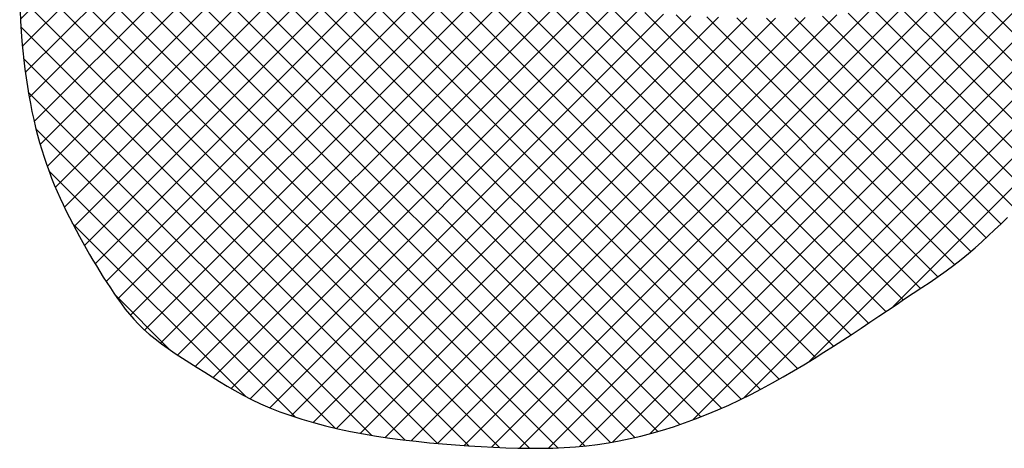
# Model space of a CAD drawing. Header units: millimetres. Extents: x 0 to 462, y 0 to 339.
# Tile 5 of 197: x 376.57 to 383.44, y 40.84 to 43.83. Entities that reach past the tile are written whole.
import ezdxf

# ---------------------------------------------------------------- set-up
doc = ezdxf.new("R2010")
doc.units = ezdxf.units.MM
doc.header["$LTSCALE"] = 23.1
doc.layers.get('0').update_dxf_attribs({"linetype": 'CONTINUOUS'})
doc.layers.add('E195SDEPSKLU00R_DXF_FORMAT', color=7, linetype='CONTINUOUS')

msp = doc.modelspace()

# ---------------------------------------------------------------- hatches: boundary and pattern name
at = {"layer": 'E195SDEPSKLU00R_DXF_FORMAT', "linetype": 'Continuous'}
h = msp.add_hatch(dxfattribs=at)
h.set_pattern_fill('ANSI37', color=5, scale=0.142875, angle=45, style=0, pattern_type=0)
h.set_pattern_definition([(45, (-86.60059, 86.60059), (-0.10102788, 0.10102788), []), (135, (-101.7918, -101.7918), (-0.10102788, -0.10102788), [])])
h.paths.add_polyline_path([(383.0983, 45.6374), (383.0316, 45.6236), (382.9596, 45.6138), (382.894, 45.608), (382.839, 45.6043), (382.7814, 45.6012), (382.7199, 45.5985), (382.6541, 45.596), (382.5796, 45.5934), (382.5169, 45.5913), (382.4753, 45.5899), (382.4326, 45.5885), (382.389, 45.5871), (382.3448, 45.5857), (382.3001, 45.5842), (382.2551, 45.5828), (382.2102, 45.5813), (382.1655, 45.5798), (382.1213, 45.578), (382.078, 45.5759), (382.0357, 45.5735), (381.9946, 45.5706), (381.9552, 45.567), (381.9176, 45.5628), (381.882, 45.5578), (381.8483, 45.5521), (381.8164, 45.5458), (381.7862, 45.5389), (381.7575, 45.5314), (381.7301, 45.5236), (381.7039, 45.5153), (381.6787, 45.5067), (381.6545, 45.4979), (381.6312, 45.4888), (381.6087, 45.4793), (381.5872, 45.4695), (381.5664, 45.4593), (381.5466, 45.4486), (381.5276, 45.4373), (381.5094, 45.4255), (381.492, 45.4132), (381.4754, 45.4001), (381.4596, 45.3864), (381.4446, 45.372), (381.4304, 45.3568), (381.417, 45.3408), (381.4043, 45.324), (381.3923, 45.3063), (381.381, 45.2878), (381.3706, 45.2684), (381.3609, 45.2484), (381.3521, 45.2278), (381.3443, 45.2067), (381.3373, 45.1854), (381.3314, 45.1637), (381.3265, 45.142), (381.3227, 45.1202), (381.3199, 45.0984), (381.318, 45.0763), (381.3171, 45.0539), (381.3169, 45.0311), (381.3175, 45.0078), (381.3188, 44.9839), (381.3207, 44.9593), (381.3234, 44.9338), (381.3284, 44.9071), (381.3372, 44.8789), (381.3516, 44.8486), (381.3732, 44.816), (381.4037, 44.7806), (381.4447, 44.7421), (381.498, 44.7001), (381.5748, 44.6718), (381.665, 44.652), (381.7647, 44.6394), (381.8701, 44.6329), (381.9772, 44.6312), (382.0823, 44.6334), (382.1815, 44.638), (382.2709, 44.6441), (382.3476, 44.6506), (382.4122, 44.6573), (382.4664, 44.6642), (382.5118, 44.6713), (382.5499, 44.6785), (382.5824, 44.6858), (382.6108, 44.6933), (382.6368, 44.7008), (382.6617, 44.7084), (382.6854, 44.7159), (382.7079, 44.7232), (382.7287, 44.7302), (382.7478, 44.7367), (382.7649, 44.7426), (382.7797, 44.7478), (382.792, 44.7522), (382.8017, 44.7557), (382.8094, 44.7587), (382.816, 44.7615), (382.8222, 44.7647), (382.8287, 44.7686), (382.8364, 44.7737), (382.846, 44.7804), (382.8584, 44.7891), (382.874, 44.8003), (382.8925, 44.8135), (382.9132, 44.8285), (382.9357, 44.8448), (382.9593, 44.8621), (382.9833, 44.8801), (383.0072, 44.8983), (383.0304, 44.9164), (383.0525, 44.9341), (383.0733, 44.9514), (383.0931, 44.9685), (383.1121, 44.9855), (383.1303, 45.0025), (383.1479, 45.0197), (383.165, 45.0371), (383.1818, 45.055), (383.1984, 45.0734), (383.2147, 45.0924), (383.2308, 45.1119), (383.2466, 45.1321), (383.262, 45.1529), (383.277, 45.1744), (383.2915, 45.1965), (383.3056, 45.2193), (383.3191, 45.2429), (383.332, 45.267), (383.3442, 45.2915), (383.3557, 45.3162), (383.3663, 45.3411), (383.3761, 45.3659), (383.3849, 45.3904), (383.3927, 45.4146), (383.3994, 45.4383), (383.4052, 45.4614), (383.4101, 45.4842), (383.4144, 45.5065), (383.418, 45.5285), (383.4213, 45.5503), (383.4243, 45.5718), (383.427, 45.5931), (383.4297, 45.6143), (383.4318, 45.6348), (383.433, 45.6543), (383.4327, 45.6722), (383.4306, 45.6881), (383.4261, 45.7015), (383.4188, 45.7119), (383.4083, 45.7188), (383.3942, 45.722), (383.3769, 45.7219), (383.357, 45.7189), (383.3351, 45.7136), (383.3116, 45.7066), (383.2872, 45.6985), (383.2624, 45.6897), (383.223, 45.6756), (383.1651, 45.6562)])
h.paths.add_polyline_path([(385.8878, 44.2279), (385.9146, 44.2357), (385.941, 44.2441), (385.9671, 44.253), (385.993, 44.2625), (386.0186, 44.2724), (386.044, 44.2829), (386.0693, 44.2938), (386.0945, 44.3051), (386.1196, 44.3168), (386.145, 44.3288), (386.1706, 44.341), (386.2141, 44.3619), (386.2648, 44.3855), (386.3073, 44.4042), (386.3365, 44.4169), (386.3653, 44.4296), (386.3931, 44.4424), (386.4193, 44.4552), (386.4432, 44.4681), (386.4641, 44.4812), (386.4814, 44.4945), (386.4946, 44.5078), (386.5035, 44.5211), (386.5079, 44.534), (386.5079, 44.5463), (386.5034, 44.5576), (386.4942, 44.5677), (386.4804, 44.5763), (386.4617, 44.5831), (386.4382, 44.5879), (386.4094, 44.5911), (386.3748, 44.5931), (386.3341, 44.5943), (386.2868, 44.5952), (386.2324, 44.5962), (386.1706, 44.5977), (386.1008, 44.6001), (386.0232, 44.604), (385.9399, 44.6093), (385.8536, 44.6162), (385.7671, 44.6248), (385.683, 44.6352), (385.604, 44.6474), (385.5329, 44.6617), (385.4723, 44.678), (385.4012, 44.7055), (385.3517, 44.7519), (385.3385, 44.8094), (385.352, 44.8789), (385.3772, 44.9461), (385.3964, 44.9921), (385.4182, 45.0409), (385.4419, 45.092), (385.4669, 45.1448), (385.4924, 45.199), (385.5178, 45.2539), (385.5424, 45.3092), (385.5657, 45.3645), (385.5876, 45.4196), (385.608, 45.4746), (385.6271, 45.5295), (385.6447, 45.5843), (385.661, 45.639), (385.6758, 45.6937), (385.6893, 45.7483), (385.7015, 45.803), (385.7125, 45.8578), (385.7225, 45.9129), (385.7317, 45.9685), (385.7404, 46.0248), (385.7486, 46.0818), (385.7567, 46.1399), (385.7648, 46.1991), (385.773, 46.2596), (385.7812, 46.3215), (385.7894, 46.3846), (385.7974, 46.4491), (385.805, 46.5149), (385.8122, 46.5821), (385.8188, 46.6505), (385.8247, 46.7203), (385.8297, 46.7913), (385.8338, 46.8634), (385.8369, 46.9362), (385.839, 47.0093), (385.8401, 47.0825), (385.8401, 47.1555), (385.839, 47.228), (385.8366, 47.2996), (385.833, 47.3701), (385.8281, 47.4394), (385.8217, 47.5075), (385.8139, 47.5745), (385.8044, 47.6402), (385.7932, 47.7047), (385.7802, 47.7679), (385.7654, 47.8299), (385.7486, 47.8906), (385.7303, 47.9499), (385.7106, 48.0079), (385.69, 48.0644), (385.6687, 48.1192), (385.6472, 48.1725), (385.6257, 48.2241), (385.6047, 48.2738), (385.5842, 48.3218), (385.5642, 48.3684), (385.5441, 48.4138), (385.5237, 48.4585), (385.5025, 48.5028), (385.4802, 48.5471), (385.4564, 48.5917), (385.4308, 48.6371), (385.403, 48.6836), (385.3729, 48.731), (385.3406, 48.7794), (385.3058, 48.8286), (385.2687, 48.8786), (385.2291, 48.9292), (385.187, 48.9804), (385.1423, 49.032), (385.0951, 49.0839), (385.0455, 49.1358), (384.9935, 49.1871), (384.9394, 49.2374), (384.8833, 49.2863), (384.8254, 49.3333), (384.7657, 49.3779), (384.7045, 49.4197), (384.6418, 49.4584), (384.5777, 49.4941), (384.5122, 49.5271), (384.4452, 49.5577), (384.3768, 49.5861), (384.3069, 49.6127), (384.2355, 49.6376), (384.1626, 49.6613), (384.0883, 49.6839), (384.0128, 49.7054), (383.9367, 49.7257), (383.8602, 49.7448), (383.7838, 49.7627), (383.708, 49.7793), (383.633, 49.7945), (383.5593, 49.8082), (383.4872, 49.8205), (383.4165, 49.8313), (383.3469, 49.8406), (383.278, 49.8484), (383.2095, 49.8546), (383.1411, 49.8592), (383.0725, 49.8623), (383.0033, 49.8637), (382.9334, 49.8636), (382.8628, 49.8619), (382.7916, 49.8589), (382.72, 49.8547), (382.6481, 49.8494), (382.576, 49.8431), (382.5041, 49.836), (382.4322, 49.8282), (382.3607, 49.8198), (382.2898, 49.8109), (382.2195, 49.8016), (382.1502, 49.7919), (382.0821, 49.7819), (382.0153, 49.7717), (381.95, 49.7613), (381.8865, 49.7509), (381.8248, 49.7405), (381.7647, 49.7298), (381.7059, 49.7187), (381.6479, 49.707), (381.5903, 49.6945), (381.5329, 49.6809), (381.4753, 49.6661), (381.417, 49.6499), (381.3578, 49.6321), (381.2981, 49.6128), (381.238, 49.5924), (381.1781, 49.5712), (381.1186, 49.5492), (381.0599, 49.5269), (381.0024, 49.5045), (380.9465, 49.4821), (380.8923, 49.4601), (380.8396, 49.4381), (380.7877, 49.416), (380.7363, 49.3935), (380.6847, 49.3702), (380.6326, 49.3461), (380.5794, 49.3207), (380.5246, 49.2938), (380.4679, 49.2653), (380.4095, 49.2352), (380.3497, 49.2038), (380.2889, 49.1711), (380.2275, 49.1375), (380.1658, 49.1032), (380.1042, 49.0682), (380.0431, 49.0328), (379.9828, 48.9971), (379.9232, 48.9613), (379.8644, 48.9251), (379.8063, 48.8888), (379.7489, 48.8522), (379.6921, 48.8154), (379.6359, 48.7783), (379.5802, 48.741), (379.5251, 48.7034), (379.4701, 48.6653), (379.4152, 48.6265), (379.3601, 48.5869), (379.3045, 48.5463), (379.2481, 48.5044), (379.1908, 48.461), (379.1322, 48.416), (379.0723, 48.3692), (379.0114, 48.3209), (378.95, 48.2712), (378.8887, 48.2205), (378.8279, 48.1691), (378.7682, 48.1173), (378.7101, 48.0652), (378.6541, 48.0132), (378.6005, 47.9616), (378.549, 47.9101), (378.4992, 47.8585), (378.4505, 47.8068), (378.4026, 47.7547), (378.3549, 47.702), (378.307, 47.6485), (378.2584, 47.594), (378.2088, 47.5384), (378.1585, 47.4818), (378.1079, 47.4245), (378.0574, 47.3667), (378.0075, 47.3085), (377.9586, 47.2501), (377.9112, 47.1919), (377.8656, 47.1339), (377.8223, 47.0764), (377.7807, 47.019), (377.7406, 46.9614), (377.7013, 46.9034), (377.6623, 46.8447), (377.6233, 46.7848), (377.5837, 46.7234), (377.5431, 46.6603), (377.501, 46.5952), (377.4577, 46.5281), (377.4133, 46.4589), (377.368, 46.3877), (377.3222, 46.3145), (377.2761, 46.2393), (377.2298, 46.1623), (377.1837, 46.0832), (377.138, 46.0024), (377.0929, 45.9198), (377.0485, 45.8357), (377.0051, 45.7504), (376.9627, 45.664), (376.9217, 45.5767), (376.8822, 45.4887), (376.8443, 45.4002), (376.8083, 45.3115), (376.7743, 45.2224), (376.7426, 45.133), (376.7132, 45.0432), (376.6864, 44.953), (376.6624, 44.8624), (376.6413, 44.7714), (376.6234, 44.6798), (376.6087, 44.5878), (376.5971, 44.4959), (376.5882, 44.4044), (376.5818, 44.3139), (376.5777, 44.225), (376.5754, 44.1381), (376.5749, 44.0538), (376.5757, 43.9725), (376.5777, 43.8947), (376.5808, 43.8202), (376.5849, 43.7487), (376.59, 43.6798), (376.596, 43.6133), (376.6029, 43.5488), (376.6106, 43.4861), (376.6191, 43.4248), (376.6284, 43.3646), (376.6384, 43.3056), (376.6491, 43.2477), (376.6606, 43.1908), (376.6728, 43.1351), (376.6858, 43.0805), (376.6995, 43.027), (376.7139, 42.9746), (376.7291, 42.9233), (376.745, 42.8731), (376.7617, 42.8237), (376.7791, 42.7752), (376.7973, 42.7275), (376.8162, 42.6803), (376.8358, 42.6338), (376.8562, 42.5877), (376.8773, 42.5419), (376.899, 42.4967), (376.9213, 42.4518), (376.9441, 42.4075), (376.9672, 42.3637), (376.9907, 42.3206), (377.0143, 42.278), (377.038, 42.2362), (377.0617, 42.1951), (377.0854, 42.1547), (377.1093, 42.115), (377.1333, 42.0758), (377.1575, 42.0372), (377.1819, 41.9991), (377.2066, 41.9615), (377.2316, 41.9243), (377.257, 41.8874), (377.2832, 41.851), (377.3105, 41.8149), (377.3392, 41.7792), (377.3699, 41.7438), (377.4027, 41.7088), (377.4382, 41.6742), (377.4766, 41.64), (377.5182, 41.6061), (377.5626, 41.5725), (377.6095, 41.5392), (377.6583, 41.5062), (377.7086, 41.4733), (377.76, 41.4406), (377.8118, 41.408), (377.8638, 41.3754), (377.9156, 41.3428), (377.9676, 41.3104), (378.0204, 41.2783), (378.0747, 41.2466), (378.131, 41.2154), (378.19, 41.1849), (378.2522, 41.1553), (378.3182, 41.1266), (378.3885, 41.0991), (378.4629, 41.0727), (378.5408, 41.0476), (378.622, 41.024), (378.7059, 41.0018), (378.7922, 40.9811), (378.8804, 40.9622), (378.9702, 40.945), (379.0611, 40.9296), (379.1528, 40.9159), (379.2449, 40.9038), (379.3372, 40.8932), (379.4293, 40.8838), (379.5209, 40.8756), (379.6116, 40.8684), (379.7012, 40.8621), (379.7894, 40.8565), (379.8761, 40.8519), (379.9615, 40.8482), (380.0455, 40.8458), (380.1282, 40.8446), (380.2097, 40.8448), (380.2899, 40.8467), (380.369, 40.8502), (380.447, 40.8556), (380.5241, 40.8629), (380.6005, 40.8721), (380.6763, 40.8833), (380.7518, 40.8965), (380.8272, 40.9119), (380.9026, 40.9293), (380.9783, 40.949), (381.0543, 40.9708), (381.1307, 40.9949), (381.2074, 41.021), (381.2843, 41.0493), (381.3612, 41.0795), (381.4382, 41.1118), (381.5151, 41.146), (381.5918, 41.182), (381.6682, 41.2199), (381.7442, 41.2593), (381.8195, 41.3), (381.894, 41.3417), (381.9673, 41.3841), (382.0394, 41.427), (382.1099, 41.4702), (382.1787, 41.5132), (382.2457, 41.556), (382.311, 41.5984), (382.3748, 41.6404), (382.4374, 41.6821), (382.499, 41.7234), (382.56, 41.7643), (382.6204, 41.8049), (382.6806, 41.8451), (382.7407, 41.8849), (382.8004, 41.9244), (382.8596, 41.9637), (382.9179, 42.003), (382.9749, 42.0422), (383.0304, 42.0815), (383.0841, 42.121), (383.1356, 42.1608), (383.1849, 42.201), (383.2322, 42.2416), (383.2781, 42.2827), (383.323, 42.3243), (383.3676, 42.3665), (383.4122, 42.4092), (383.4574, 42.4526), (383.5036, 42.4967), (383.5514, 42.5416), (383.6002, 42.587), (383.6498, 42.633), (383.6997, 42.6795), (383.7495, 42.7263), (383.7987, 42.7734), (383.8469, 42.8206), (383.8937, 42.868), (383.9387, 42.9154), (383.9821, 42.9626), (384.024, 43.0095), (384.0646, 43.0561), (384.1041, 43.1021), (384.1426, 43.1473), (384.1804, 43.1918), (384.2357, 43.2563), (384.2913, 43.3193), (384.3278, 43.3604), (384.3645, 43.4012), (384.4014, 43.442), (384.4386, 43.4831), (384.4764, 43.5248), (384.5148, 43.5674), (384.5536, 43.6109), (384.5909, 43.6547), (384.6243, 43.6977), (384.6513, 43.7392), (384.6698, 43.7781), (384.6772, 43.8135), (384.6712, 43.8446), (384.6496, 43.8704), (384.6106, 43.8902), (384.5562, 43.9046), (384.4889, 43.9142), (384.4114, 43.9197), (384.3262, 43.922), (384.236, 43.9218), (384.1433, 43.9197), (384.0509, 43.9166), (383.961, 43.9131), (383.8748, 43.9096), (383.7933, 43.9066), (383.7173, 43.9045), (383.6479, 43.9037), (383.5859, 43.9046), (383.5042, 43.9091), (383.4372, 43.9253), (383.3948, 43.9588), (383.3867, 44.015), (383.3863, 44.0649), (383.3859, 44.098), (383.3851, 44.1332), (383.3841, 44.1692), (383.3828, 44.205), (383.3814, 44.2392), (383.38, 44.2708), (383.3786, 44.2985), (383.3773, 44.3211), (383.3761, 44.3377), (383.374, 44.3484), (383.3703, 44.3537), (383.3639, 44.354), (383.3539, 44.3496), (383.3394, 44.341), (383.3028, 44.3184), (383.2441, 44.2855), (383.1752, 44.2497), (383.1277, 44.2254), (383.0783, 44.2005), (383.0284, 44.1755), (382.9794, 44.1509), (382.9326, 44.1275), (382.8892, 44.1057), (382.849, 44.0853), (382.8114, 44.0661), (382.7758, 44.0478), (382.7418, 44.0304), (382.6852, 44.0012), (382.644, 43.9801), (382.589, 43.9524), (382.5171, 43.9212), (382.4253, 43.8921), (382.3383, 43.8745), (382.2701, 43.8642), (382.1928, 43.8558), (382.107, 43.8493), (382.0136, 43.8447), (381.9137, 43.8419), (381.8081, 43.8408), (381.698, 43.8413), (381.5842, 43.8434), (381.4677, 43.8471), (381.3495, 43.8521), (381.2313, 43.8584), (381.1144, 43.8658), (381.0005, 43.874), (380.8912, 43.883), (380.788, 43.8925), (380.6926, 43.9024), (380.6063, 43.9125), (380.5305, 43.9226), (380.4642, 43.9327), (380.3806, 43.9473), (380.2927, 43.9668), (380.2227, 43.9854), (380.1473, 44.0069), (380.0869, 44.0266), (380.0261, 44.0513), (379.9645, 44.0838), (379.901, 44.1265), (379.8349, 44.1799), (379.7694, 44.2408), (379.7056, 44.3078), (379.6459, 44.3786), (379.5955, 44.4543), (379.5533, 44.5463), (379.5302, 44.6318), (379.5177, 44.6973), (379.5085, 44.7707), (379.5025, 44.8501), (379.4996, 44.9333), (379.4995, 45.0178), (379.5021, 45.1014), (379.507, 45.1818), (379.5142, 45.2567), (379.5235, 45.3237), (379.5398, 45.4086), (379.569, 45.4903), (379.6054, 45.5501), (379.6483, 45.5982), (379.7044, 45.6514), (379.7638, 45.7028), (379.8272, 45.7534), (379.8925, 45.8006), (379.9569, 45.8422), (380.0217, 45.8791), (380.087, 45.9118), (380.1536, 45.9411), (380.2221, 45.968), (380.2916, 45.9928), (380.3603, 46.0154), (380.4274, 46.0361), (380.4931, 46.0552), (380.552, 46.071), (380.6098, 46.0844), (380.6675, 46.0951), (380.7253, 46.1028), (380.7846, 46.1085), (380.8354, 46.1126), (380.8665, 46.115), (380.8973, 46.1175), (380.928, 46.1202), (380.9583, 46.1233), (380.9886, 46.1266), (381.0193, 46.1302), (381.0721, 46.1363), (381.136, 46.1429), (381.207, 46.1488), (381.2888, 46.1535), (381.3758, 46.1573), (381.4476, 46.1598), (381.4927, 46.1613), (381.5374, 46.1628), (381.5812, 46.1642), (381.6242, 46.1657), (381.6664, 46.1672), (381.7079, 46.1688), (381.7487, 46.1705), (381.789, 46.1723), (381.8288, 46.1742), (381.8682, 46.1763), (381.9072, 46.1786), (381.9459, 46.1811), (381.9843, 46.1838), (382.0225, 46.1867), (382.0605, 46.1899), (382.0983, 46.1934), (382.1361, 46.1973), (382.1739, 46.2014), (382.2116, 46.206), (382.2492, 46.2107), (382.2866, 46.2157), (382.3238, 46.2208), (382.3894, 46.2298), (382.4529, 46.2383), (382.5171, 46.2461), (382.5802, 46.253), (382.6349, 46.2587), (382.6671, 46.2621), (382.6991, 46.2656), (382.731, 46.2691), (382.7629, 46.2728), (382.7946, 46.2768), (382.826, 46.2811), (382.8568, 46.2858), (382.8868, 46.2909), (382.916, 46.2966), (382.9441, 46.3028), (382.9709, 46.3097), (382.9963, 46.3173), (383.0205, 46.3257), (383.0436, 46.3348), (383.0658, 46.3447), (383.0874, 46.3554), (383.1084, 46.3668), (383.1292, 46.3792), (383.1498, 46.3923), (383.1704, 46.4063), (383.1907, 46.4211), (383.2103, 46.4366), (383.2287, 46.4529), (383.2455, 46.4698), (383.2604, 46.4872), (383.2729, 46.5052), (383.2825, 46.5237), (383.2891, 46.5426), (383.293, 46.5615), (383.2946, 46.5801), (383.2944, 46.598), (383.2929, 46.6148), (383.2906, 46.6302), (383.2879, 46.6438), (383.2853, 46.6552), (383.2831, 46.6642), (383.2813, 46.6713), (383.2795, 46.677), (383.2774, 46.6819), (383.2748, 46.6867), (383.2713, 46.6919), (383.2666, 46.6981), (383.2606, 46.7059), (383.2528, 46.7158), (383.2432, 46.7275), (383.2317, 46.7405), (383.2181, 46.7544), (383.2024, 46.7688), (383.1844, 46.7834), (383.1642, 46.7976), (383.1414, 46.811), (383.1162, 46.8233), (383.0886, 46.8345), (383.0587, 46.8446), (383.0267, 46.8536), (382.9927, 46.8617), (382.9569, 46.8689), (382.9195, 46.8752), (382.8805, 46.8806), (382.8402, 46.8854), (382.7987, 46.8894), (382.7563, 46.8927), (382.7131, 46.8954), (382.6695, 46.8974), (382.6256, 46.899), (382.5816, 46.9), (382.5378, 46.9005), (382.4944, 46.9006), (382.4516, 46.9002), (382.4095, 46.8995), (382.3683, 46.8983), (382.3282, 46.8967), (382.2895, 46.8948), (382.2521, 46.8924), (382.2164, 46.8897), (382.1825, 46.8866), (382.1502, 46.8832), (382.1195, 46.8795), (382.0902, 46.8754), (382.0621, 46.8711), (382.0352, 46.8666), (382.0093, 46.8618), (381.9843, 46.8568), (381.96, 46.8516), (381.9363, 46.8462), (381.9132, 46.8405), (381.8907, 46.8343), (381.8686, 46.8278), (381.8469, 46.8207), (381.8255, 46.813), (381.8043, 46.8046), (381.7834, 46.7956), (381.7627, 46.7858), (381.7424, 46.7754), (381.7224, 46.7643), (381.7028, 46.7525), (381.6838, 46.7402), (381.6654, 46.7273), (381.6476, 46.7138), (381.6306, 46.6997), (381.614, 46.685), (381.5979, 46.6697), (381.5819, 46.6536), (381.5659, 46.6367), (381.5498, 46.6189), (381.5334, 46.6002), (381.5164, 46.5805), (381.4988, 46.5598), (381.4809, 46.5386), (381.4631, 46.5173), (381.4459, 46.4965), (381.4295, 46.4767), (381.4145, 46.4584), (381.4011, 46.4421), (381.3719, 46.4065), (381.3406, 46.3966), (381.2888, 46.3917), (381.2088, 46.3872), (381.1441, 46.3837), (381.067, 46.3795), (380.9797, 46.3748), (380.8844, 46.3697), (380.7831, 46.3643), (380.6779, 46.3588), (380.5711, 46.3532), (380.4647, 46.3478), (380.3608, 46.3426), (380.2605, 46.3377), (380.1652, 46.3331), (380.0759, 46.3288), (379.9939, 46.325), (379.9203, 46.3216), (379.8562, 46.3186), (379.8028, 46.3162), (379.7371, 46.3133), (379.6806, 46.3151), (379.6789, 46.3436), (379.6833, 46.3917), (379.6884, 46.4422), (379.6954, 46.5002), (379.7043, 46.5581), (379.7175, 46.6208), (379.7385, 46.6853), (379.7658, 46.7485), (379.801, 46.8196), (379.84, 46.8893), (379.8827, 46.9551), (379.9299, 47.0155), (379.9766, 47.0645), (380.0194, 47.1042), (380.0686, 47.1455), (380.122, 47.1874), (380.1777, 47.229), (380.2362, 47.2712), (380.2925, 47.3109), (380.3469, 47.3481), (380.3994, 47.3826), (380.4497, 47.4141), (380.5095, 47.4491), (380.5803, 47.4848), (380.6452, 47.5119), (380.7027, 47.5331), (380.765, 47.5533), (380.832, 47.5724), (380.9012, 47.5896), (380.9726, 47.6053), (381.0353, 47.6183), (381.0728, 47.6261), (381.1096, 47.6338), (381.1453, 47.6416), (381.1795, 47.6495), (381.2378, 47.6636), (381.3157, 47.678), (381.4134, 47.6878), (381.5021, 47.6941), (381.6149, 47.6994), (381.756, 47.7036), (381.9277, 47.7066), (382.1239, 47.7084), (382.3366, 47.7091), (382.5576, 47.7087), (382.779, 47.7073), (382.9925, 47.705), (383.1901, 47.7018), (383.3636, 47.6978), (383.5071, 47.6931), (383.6225, 47.6878), (383.7138, 47.682), (383.7849, 47.6758), (383.8615, 47.6668), (383.9174, 47.6561), (383.9479, 47.6495), (383.9775, 47.643), (384.0064, 47.6369), (384.0344, 47.631), (384.0608, 47.6255), (384.0854, 47.6205), (384.1076, 47.616), (384.127, 47.6121), (384.1692, 47.6037), (384.1921, 47.5966), (384.2464, 47.5725), (384.2986, 47.5492), (384.3593, 47.5217), (384.4226, 47.4921), (384.4784, 47.4647), (384.5352, 47.4346), (384.5876, 47.403), (384.6474, 47.3643), (384.6964, 47.3308), (384.7524, 47.2879), (384.8046, 47.2418), (384.8495, 47.1986), (384.8936, 47.1521), (384.9343, 47.1042), (384.9775, 47.0457), (385.0177, 46.9748), (385.05, 46.8988), (385.0698, 46.8334), (385.0827, 46.7697), (385.0923, 46.6877), (385.0967, 46.608), (385.0987, 46.5466), (385.0999, 46.477), (385.1004, 46.3988), (385.1004, 46.3117), (385.1, 46.2151), (385.0993, 46.1086), (385.0985, 45.9917), (385.0978, 45.864), (385.0972, 45.7258), (385.0967, 45.58), (385.0964, 45.4305), (385.0961, 45.281), (385.096, 45.1353), (385.0959, 44.9971), (385.0959, 44.8701), (385.0959, 44.7581), (385.0959, 44.6639), (385.0959, 44.5862), (385.0958, 44.5228), (385.0955, 44.4456), (385.0948, 44.3795), (385.0936, 44.3406), (385.0928, 44.3158), (385.0924, 44.292), (385.0931, 44.2697), (385.0955, 44.2489), (385.1003, 44.2302), (385.1082, 44.2136), (385.1198, 44.1997), (385.1357, 44.1885), (385.1564, 44.1805), (385.1814, 44.1751), (385.2099, 44.172), (385.2411, 44.1707), (385.2744, 44.1709), (385.3089, 44.1719), (385.3439, 44.1735), (385.3952, 44.1759), (385.4491, 44.1777), (385.5095, 44.1794), (385.5405, 44.1804), (385.571, 44.1816), (385.6011, 44.1831), (385.631, 44.185), (385.6606, 44.1875), (385.6901, 44.1905), (385.7193, 44.1941), (385.7482, 44.1982), (385.7768, 44.2029), (385.8051, 44.2083), (385.8331, 44.2142), (385.8606, 44.2208)])

# ---------------------------------------------------------------- linework, layer by layer
at = {"color": 5, "linetype": 'Continuous'}
for p, q in [((376.5777, 43.8947), (376.5808, 43.8202)), ((376.5808, 43.8202), (376.5849, 43.7487)), ((376.5849, 43.7487), (376.59, 43.6798)), ((376.59, 43.6798), (376.596, 43.6133)), ((376.596, 43.6133), (376.6029, 43.5488)), ((376.6029, 43.5488), (376.6106, 43.4861)), ((376.6106, 43.4861), (376.6191, 43.4248)), ((376.6191, 43.4248), (376.6284, 43.3646)), ((376.6284, 43.3646), (376.6384, 43.3056)), ((376.6384, 43.3056), (376.6491, 43.2477)), ((376.6491, 43.2477), (376.6606, 43.1908)), ((376.6606, 43.1908), (376.6728, 43.1351)), ((376.6728, 43.1351), (376.6858, 43.0805)), ((376.6858, 43.0805), (376.6995, 43.027)), ((376.6995, 43.027), (376.7139, 42.9746)), ((376.7139, 42.9746), (376.7291, 42.9233)), ((376.7291, 42.9233), (376.745, 42.8731)), ((376.745, 42.8731), (376.7617, 42.8237)), ((376.7617, 42.8237), (376.7791, 42.7752)), ((376.7791, 42.7752), (376.7973, 42.7275)), ((376.7973, 42.7275), (376.8162, 42.6803)), ((376.8162, 42.6803), (376.8358, 42.6338)), ((376.8358, 42.6338), (376.8562, 42.5877)), ((376.8562, 42.5877), (376.8773, 42.5419)), ((376.8773, 42.5419), (376.899, 42.4967)), ((376.899, 42.4967), (376.9213, 42.4518)), ((376.9213, 42.4518), (376.9441, 42.4075)), ((376.9441, 42.4075), (376.9672, 42.3637)), ((383.3676, 42.3665), (383.4122, 42.4092)), ((383.4122, 42.4092), (383.4574, 42.4526)), ((376.9672, 42.3637), (376.9907, 42.3206)), ((383.323, 42.3243), (383.3676, 42.3665)), ((376.9907, 42.3206), (377.0143, 42.278)), ((377.0143, 42.278), (377.038, 42.2362)), ((383.2322, 42.2416), (383.2781, 42.2827)), ((383.2781, 42.2827), (383.323, 42.3243)), ((377.038, 42.2362), (377.0617, 42.1951)), ((377.0617, 42.1951), (377.0854, 42.1547)), ((383.1356, 42.1608), (383.1849, 42.201)), ((383.1849, 42.201), (383.2322, 42.2416)), ((377.0854, 42.1547), (377.1093, 42.115)), ((383.0841, 42.121), (383.1356, 42.1608)), ((377.1093, 42.115), (377.1333, 42.0758)), ((377.1333, 42.0758), (377.1575, 42.0372)), ((382.9749, 42.0422), (383.0304, 42.0815)), ((383.0304, 42.0815), (383.0841, 42.121)), ((377.1575, 42.0372), (377.1819, 41.9991)), ((377.1819, 41.9991), (377.2066, 41.9615)), ((382.8596, 41.9637), (382.9179, 42.003)), ((382.9179, 42.003), (382.9749, 42.0422)), ((377.2066, 41.9615), (377.2316, 41.9243)), ((377.2316, 41.9243), (377.257, 41.8874)), ((382.7407, 41.8849), (382.8004, 41.9244)), ((382.8004, 41.9244), (382.8596, 41.9637)), ((377.257, 41.8874), (377.2832, 41.851)), ((377.2832, 41.851), (377.3105, 41.8149)), ((382.6806, 41.8451), (382.7407, 41.8849)), ((377.3105, 41.8149), (377.3392, 41.7792)), ((377.3392, 41.7792), (377.3699, 41.7438)), ((382.56, 41.7643), (382.6204, 41.8049)), ((382.6204, 41.8049), (382.6806, 41.8451)), ((377.3699, 41.7438), (377.4027, 41.7088)), ((382.4374, 41.6821), (382.499, 41.7234)), ((382.499, 41.7234), (382.56, 41.7643)), ((377.4027, 41.7088), (377.4382, 41.6742)), ((377.4382, 41.6742), (377.4766, 41.64)), ((382.3748, 41.6404), (382.4374, 41.6821)), ((377.4766, 41.64), (377.5182, 41.6061)), ((377.5182, 41.6061), (377.5626, 41.5725)), ((382.2457, 41.556), (382.311, 41.5984)), ((382.311, 41.5984), (382.3748, 41.6404)), ((377.5626, 41.5725), (377.6095, 41.5392)), ((377.6095, 41.5392), (377.6583, 41.5062)), ((377.6583, 41.5062), (377.7086, 41.4733)), ((382.1099, 41.4702), (382.1787, 41.5132)), ((382.1787, 41.5132), (382.2457, 41.556)), ((377.7086, 41.4733), (377.76, 41.4406)), ((377.76, 41.4406), (377.8118, 41.408)), ((382.0394, 41.427), (382.1099, 41.4702)), ((377.8118, 41.408), (377.8638, 41.3754)), ((377.8638, 41.3754), (377.9156, 41.3428)), ((381.894, 41.3417), (381.9673, 41.3841)), ((381.9673, 41.3841), (382.0394, 41.427)), ((377.9156, 41.3428), (377.9676, 41.3104)), ((377.9676, 41.3104), (378.0204, 41.2783)), ((381.7442, 41.2593), (381.8195, 41.3)), ((381.8195, 41.3), (381.894, 41.3417)), ((378.0204, 41.2783), (378.0747, 41.2466)), ((378.0747, 41.2466), (378.131, 41.2154)), ((381.6682, 41.2199), (381.7442, 41.2593)), ((378.131, 41.2154), (378.19, 41.1849)), ((378.19, 41.1849), (378.2522, 41.1553)), ((381.5151, 41.146), (381.5918, 41.182)), ((381.5918, 41.182), (381.6682, 41.2199)), ((378.2522, 41.1553), (378.3182, 41.1266)), ((378.3182, 41.1266), (378.3885, 41.0991)), ((378.3885, 41.0991), (378.4629, 41.0727)), ((381.3612, 41.0795), (381.4382, 41.1118)), ((381.4382, 41.1118), (381.5151, 41.146)), ((378.4629, 41.0727), (378.5408, 41.0476)), ((378.5408, 41.0476), (378.622, 41.024)), ((378.622, 41.024), (378.7059, 41.0018)), ((381.2074, 41.021), (381.2843, 41.0493)), ((381.2843, 41.0493), (381.3612, 41.0795)), ((378.7059, 41.0018), (378.7922, 40.9811)), ((378.7922, 40.9811), (378.8804, 40.9622)), ((378.8804, 40.9622), (378.9702, 40.945)), ((380.9783, 40.949), (381.0543, 40.9708)), ((381.0543, 40.9708), (381.1307, 40.9949)), ((381.1307, 40.9949), (381.2074, 41.021)), ((378.9702, 40.945), (379.0611, 40.9296)), ((379.0611, 40.9296), (379.1528, 40.9159)), ((379.1528, 40.9159), (379.2449, 40.9038)), ((379.2449, 40.9038), (379.3372, 40.8932)), ((379.3372, 40.8932), (379.4293, 40.8838)), ((380.6763, 40.8833), (380.7518, 40.8965)), ((380.7518, 40.8965), (380.8272, 40.9119)), ((380.8272, 40.9119), (380.9026, 40.9293)), ((380.9026, 40.9293), (380.9783, 40.949)), ((379.4293, 40.8838), (379.5209, 40.8756)), ((379.5209, 40.8756), (379.6116, 40.8684)), ((379.6116, 40.8684), (379.7012, 40.8621)), ((379.7012, 40.8621), (379.7894, 40.8565)), ((379.7894, 40.8565), (379.8761, 40.8519)), ((379.8761, 40.8519), (379.9615, 40.8482)), ((379.9615, 40.8482), (380.0455, 40.8458)), ((380.0455, 40.8458), (380.1282, 40.8446)), ((380.1282, 40.8446), (380.2097, 40.8448)), ((380.2097, 40.8448), (380.2899, 40.8467)), ((380.2899, 40.8467), (380.369, 40.8502)), ((380.369, 40.8502), (380.447, 40.8556)), ((380.447, 40.8556), (380.5241, 40.8629)), ((380.5241, 40.8629), (380.6005, 40.8721)), ((380.6005, 40.8721), (380.6763, 40.8833))]:
    msp.add_line(p, q, dxfattribs=at)
at = {"layer": 'E195SDEPSKLU00R_DXF_FORMAT', "color": 5, "linetype": 'Continuous'}
for p, q in [((376.5777, 43.8947), (376.5808, 43.8202)), ((376.5808, 43.8202), (376.5849, 43.7487)), ((376.5849, 43.7487), (376.59, 43.6798)), ((376.59, 43.6798), (376.596, 43.6133)), ((376.596, 43.6133), (376.6029, 43.5488)), ((376.6029, 43.5488), (376.6106, 43.4861)), ((376.6106, 43.4861), (376.6191, 43.4248)), ((376.6191, 43.4248), (376.6284, 43.3646)), ((376.6284, 43.3646), (376.6384, 43.3056)), ((376.6384, 43.3056), (376.6491, 43.2477)), ((376.6491, 43.2477), (376.6606, 43.1908)), ((376.6606, 43.1908), (376.6728, 43.1351)), ((376.6728, 43.1351), (376.6858, 43.0805)), ((376.6858, 43.0805), (376.6995, 43.027)), ((376.6995, 43.027), (376.7139, 42.9746)), ((376.7139, 42.9746), (376.7291, 42.9233)), ((376.7291, 42.9233), (376.745, 42.8731)), ((376.745, 42.8731), (376.7617, 42.8237)), ((376.7617, 42.8237), (376.7791, 42.7752)), ((376.7791, 42.7752), (376.7973, 42.7275)), ((376.7973, 42.7275), (376.8162, 42.6803)), ((376.8162, 42.6803), (376.8358, 42.6338)), ((376.8358, 42.6338), (376.8562, 42.5877)), ((376.8562, 42.5877), (376.8773, 42.5419)), ((376.8773, 42.5419), (376.899, 42.4967)), ((376.899, 42.4967), (376.9213, 42.4518)), ((376.9213, 42.4518), (376.9441, 42.4075)), ((376.9441, 42.4075), (376.9672, 42.3637)), ((383.3676, 42.3665), (383.4122, 42.4092)), ((383.4122, 42.4092), (383.4574, 42.4526)), ((376.9672, 42.3637), (376.9907, 42.3206)), ((383.323, 42.3243), (383.3676, 42.3665)), ((376.9907, 42.3206), (377.0143, 42.278)), ((377.0143, 42.278), (377.038, 42.2362)), ((383.2322, 42.2416), (383.2781, 42.2827)), ((383.2781, 42.2827), (383.323, 42.3243)), ((377.038, 42.2362), (377.0617, 42.1951)), ((377.0617, 42.1951), (377.0854, 42.1547)), ((383.1356, 42.1608), (383.1849, 42.201)), ((383.1849, 42.201), (383.2322, 42.2416)), ((377.0854, 42.1547), (377.1093, 42.115)), ((383.0841, 42.121), (383.1356, 42.1608)), ((377.1093, 42.115), (377.1333, 42.0758)), ((377.1333, 42.0758), (377.1575, 42.0372)), ((382.9749, 42.0422), (383.0304, 42.0815)), ((383.0304, 42.0815), (383.0841, 42.121)), ((377.1575, 42.0372), (377.1819, 41.9991)), ((377.1819, 41.9991), (377.2066, 41.9615)), ((382.8596, 41.9637), (382.9179, 42.003)), ((382.9179, 42.003), (382.9749, 42.0422)), ((377.2066, 41.9615), (377.2316, 41.9243)), ((377.2316, 41.9243), (377.257, 41.8874)), ((382.7407, 41.8849), (382.8004, 41.9244)), ((382.8004, 41.9244), (382.8596, 41.9637)), ((377.257, 41.8874), (377.2832, 41.851)), ((377.2832, 41.851), (377.3105, 41.8149)), ((382.6806, 41.8451), (382.7407, 41.8849)), ((377.3105, 41.8149), (377.3392, 41.7792)), ((377.3392, 41.7792), (377.3699, 41.7438)), ((382.56, 41.7643), (382.6204, 41.8049)), ((382.6204, 41.8049), (382.6806, 41.8451)), ((377.3699, 41.7438), (377.4027, 41.7088)), ((382.4374, 41.6821), (382.499, 41.7234)), ((382.499, 41.7234), (382.56, 41.7643)), ((377.4027, 41.7088), (377.4382, 41.6742)), ((377.4382, 41.6742), (377.4766, 41.64)), ((382.3748, 41.6404), (382.4374, 41.6821)), ((377.4766, 41.64), (377.5182, 41.6061)), ((377.5182, 41.6061), (377.5626, 41.5725)), ((382.2457, 41.556), (382.311, 41.5984)), ((382.311, 41.5984), (382.3748, 41.6404)), ((377.5626, 41.5725), (377.6095, 41.5392)), ((377.6095, 41.5392), (377.6583, 41.5062)), ((377.6583, 41.5062), (377.7086, 41.4733)), ((382.1099, 41.4702), (382.1787, 41.5132)), ((382.1787, 41.5132), (382.2457, 41.556)), ((377.7086, 41.4733), (377.76, 41.4406)), ((377.76, 41.4406), (377.8118, 41.408)), ((382.0394, 41.427), (382.1099, 41.4702)), ((377.8118, 41.408), (377.8638, 41.3754)), ((377.8638, 41.3754), (377.9156, 41.3428)), ((381.894, 41.3417), (381.9673, 41.3841)), ((381.9673, 41.3841), (382.0394, 41.427)), ((377.9156, 41.3428), (377.9676, 41.3104)), ((377.9676, 41.3104), (378.0204, 41.2783)), ((381.7442, 41.2593), (381.8195, 41.3)), ((381.8195, 41.3), (381.894, 41.3417)), ((378.0204, 41.2783), (378.0747, 41.2466)), ((378.0747, 41.2466), (378.131, 41.2154)), ((381.6682, 41.2199), (381.7442, 41.2593)), ((378.131, 41.2154), (378.19, 41.1849)), ((378.19, 41.1849), (378.2522, 41.1553)), ((381.5151, 41.146), (381.5918, 41.182)), ((381.5918, 41.182), (381.6682, 41.2199)), ((378.2522, 41.1553), (378.3182, 41.1266)), ((378.3182, 41.1266), (378.3885, 41.0991)), ((378.3885, 41.0991), (378.4629, 41.0727)), ((381.3612, 41.0795), (381.4382, 41.1118)), ((381.4382, 41.1118), (381.5151, 41.146)), ((378.4629, 41.0727), (378.5408, 41.0476)), ((378.5408, 41.0476), (378.622, 41.024)), ((378.622, 41.024), (378.7059, 41.0018)), ((381.2074, 41.021), (381.2843, 41.0493)), ((381.2843, 41.0493), (381.3612, 41.0795)), ((378.7059, 41.0018), (378.7922, 40.9811)), ((378.7922, 40.9811), (378.8804, 40.9622)), ((378.8804, 40.9622), (378.9702, 40.945)), ((380.9783, 40.949), (381.0543, 40.9708)), ((381.0543, 40.9708), (381.1307, 40.9949)), ((381.1307, 40.9949), (381.2074, 41.021)), ((378.9702, 40.945), (379.0611, 40.9296)), ((379.0611, 40.9296), (379.1528, 40.9159)), ((379.1528, 40.9159), (379.2449, 40.9038)), ((379.2449, 40.9038), (379.3372, 40.8932)), ((379.3372, 40.8932), (379.4293, 40.8838)), ((380.6763, 40.8833), (380.7518, 40.8965)), ((380.7518, 40.8965), (380.8272, 40.9119)), ((380.8272, 40.9119), (380.9026, 40.9293)), ((380.9026, 40.9293), (380.9783, 40.949)), ((379.4293, 40.8838), (379.5209, 40.8756)), ((379.5209, 40.8756), (379.6116, 40.8684)), ((379.6116, 40.8684), (379.7012, 40.8621)), ((379.7012, 40.8621), (379.7894, 40.8565)), ((379.7894, 40.8565), (379.8761, 40.8519)), ((379.8761, 40.8519), (379.9615, 40.8482)), ((379.9615, 40.8482), (380.0455, 40.8458)), ((380.0455, 40.8458), (380.1282, 40.8446)), ((380.1282, 40.8446), (380.2097, 40.8448)), ((380.2097, 40.8448), (380.2899, 40.8467)), ((380.2899, 40.8467), (380.369, 40.8502)), ((380.369, 40.8502), (380.447, 40.8556)), ((380.447, 40.8556), (380.5241, 40.8629)), ((380.5241, 40.8629), (380.6005, 40.8721)), ((380.6005, 40.8721), (380.6763, 40.8833))]:
    msp.add_line(p, q, dxfattribs=at)

doc.saveas('drawing.dxf')
